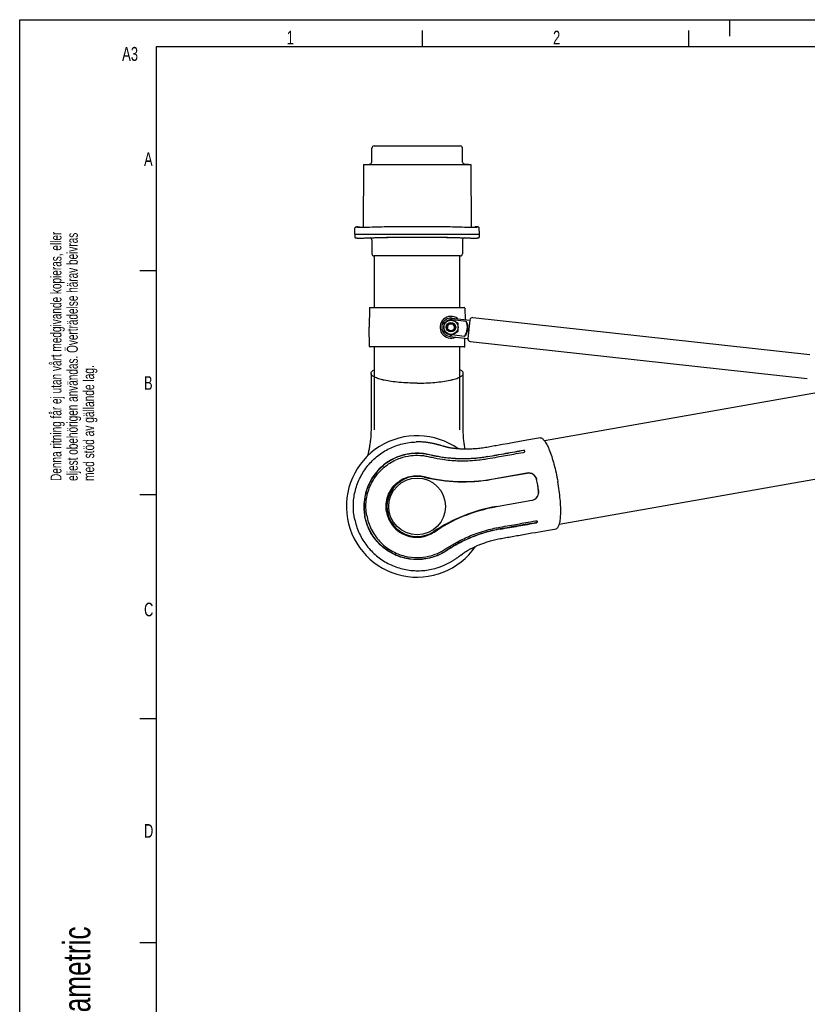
# Model space of a CAD drawing. Extents: x 0 to 420, y 0 to 297.
# Tile 4 of 13: x 0 to 144, y 117 to 297. Entities that reach past the tile are written whole.
import ezdxf

# ---------------------------------------------------------------- set-up
doc = ezdxf.new("R2010")
doc.units = 0
doc.header["$LTSCALE"] = 23.1
for name, color, linetype in [('100350_DXF_CONTINUOUS_LINE', 7, 'CONTINUOUS'), ('100455_DXF_CONTINUOUS_LINE', 7, 'CONTINUOUS'), ('102182_DXF_CONTINUOUS_LINE', 7, 'CONTINUOUS'), ('102184_DXF_CONTINUOUS_LINE', 7, 'CONTINUOUS'), ('102345_DXF_FORMAT', 7, 'CONTINUOUS'), ('105-5475-01_DXF_CONTINUOUS', 7, 'CONTINUOUS'), ('105-561-01_DXF_CONTINUOUS_', 7, 'CONTINUOUS'), ('9900438_DXF_CONTINUOUS_LIN', 7, 'CONTINUOUS'), ('GAS_SPRING_BDXF_CONTINUOUS', 7, 'CONTINUOUS'), ('LOCK_NUT_M8_DXF_CONTINUOUS', 7, 'CONTINUOUS')]:
    doc.layers.add(name, color=color, linetype=linetype)
doc.styles.get("Standard").update_dxf_attribs({"font": 'txt', "width": 0.7})

# ---------------------------------------------------------------- blocks, each defined once
blk = doc.blocks.new('SYMBOL_16_BL0', base_point=(7.49, 145.42))
at = {"layer": '102345_DXF_FORMAT', "color": 7, "linetype": 'CONTINUOUS'}
for s, height, width, p in [('Denna ritning får ej utan vårt medgivande kopieras, eller', 1.9979, 0.687469, (7.64, 212.55)), ('eljest obehörigen användas. Överträdelse härav beivras', 1.9979, 0.686067, (10.63, 212.55)), ('med stöd av gällande lag.', 1.9979, 0.696, (13.63, 212.55)), ('Creo Parametric', 4.9947, 0.71746, (12.92, 96.09))]:
    blk.add_text(s, height=height, rotation=90, dxfattribs=dict(at, width=width)).set_placement(p)

msp = doc.modelspace()

# ---------------------------------------------------------------- linework, layer by layer
at = {"layer": '100350_DXF_CONTINUOUS_LINE', "color": 7, "linetype": 'CONTINUOUS'}
for p, q in [((62.91, 270.48), (62.85, 258.94)), ((62.91, 270.48), (82.58, 270.48)), ((82.58, 270.48), (82.64, 258.94)), ((61.35, 257.74), (61.37, 258.86)), ((61.38, 258.91), (61.37, 258.9)), ((61.37, 258.9), (61.37, 258.88)), ((61.37, 258.88), (61.37, 258.86)), ((61.37, 258.86), (61.37, 258.86)), ((61.39, 258.93), (61.38, 258.91)), ((61.4, 258.95), (61.39, 258.94)), ((61.39, 258.94), (61.39, 258.93)), ((61.41, 258.96), (61.4, 258.95)), ((61.42, 258.97), (61.41, 258.96)), ((61.43, 258.98), (61.42, 258.97)), ((61.44, 258.99), (61.43, 258.98)), ((61.45, 258.99), (61.44, 258.99)), ((61.45, 259), (61.45, 258.99)), ((61.46, 259), (61.45, 259)), ((61.47, 259.01), (61.46, 259)), ((61.47, 259.01), (61.47, 259.01)), ((61.48, 259.01), (61.47, 259.01)), ((61.49, 259.01), (61.48, 259.01)), ((61.49, 259.02), (61.49, 259.01)), ((61.5, 259.02), (61.49, 259.02)), ((61.5, 259.02), (61.5, 259.02)), ((61.51, 259.02), (61.5, 259.02)), ((61.51, 259.02), (61.51, 259.02)), ((61.58, 259.04), (61.52, 259.02)), ((61.82, 259.08), (61.81, 259.08)), ((61.82, 259.08), (61.82, 259.08)), ((61.83, 259.08), (62.14, 259.08)), ((61.84, 259), (61.84, 259.03)), ((61.84, 258.98), (61.84, 259)), ((61.84, 258.97), (61.84, 258.98)), ((62.21, 258.98), (62.14, 259.08)), ((62.21, 258.98), (62.21, 258.94)), ((64.05, 258.98), (64.04, 258.98)), ((66.28, 259.04), (65.83, 259.03)), ((66.3, 259.04), (66.28, 259.04)), ((79.22, 259.04), (79.2, 259.04)), ((79.67, 259.03), (79.22, 259.04)), ((81.46, 258.98), (81.45, 258.98)), ((83.36, 259.08), (83.29, 258.98)), ((83.29, 258.98), (83.29, 258.94)), ((83.67, 259.08), (83.36, 259.08)), ((83.66, 258.98), (83.65, 258.97)), ((83.66, 259.03), (83.66, 258.98)), ((83.99, 259.02), (83.93, 259.04)), ((83.96, 259.03), (83.93, 259.04)), ((83.99, 259.02), (83.99, 259.02)), ((84, 259.02), (83.99, 259.02)), ((84, 259.02), (84, 259.02)), ((84.01, 259.02), (84, 259.02)), ((84.01, 259.01), (84.01, 259.02)), ((84.02, 259.01), (84.01, 259.01)), ((84.02, 259.01), (84.02, 259.01)), ((84.03, 259.01), (84.02, 259.01)), ((84.04, 259), (84.03, 259.01)), ((84.05, 258.99), (84.04, 259)), ((84.05, 259), (84.04, 259)), ((84.06, 258.99), (84.05, 258.99)), ((84.07, 258.98), (84.06, 258.99)), ((84.08, 258.97), (84.07, 258.98)), ((84.09, 258.96), (84.08, 258.97)), ((84.1, 258.95), (84.09, 258.96)), ((84.11, 258.94), (84.1, 258.95)), ((84.11, 258.93), (84.11, 258.94)), ((84.12, 258.91), (84.11, 258.93)), ((84.12, 258.9), (84.12, 258.91)), ((84.13, 258.88), (84.12, 258.9)), ((84.13, 258.86), (84.13, 258.88)), ((84.15, 257.74), (84.13, 258.86)), ((84.13, 258.86), (84.13, 258.86)), ((61.35, 257.74), (61.36, 257.21)), ((61.35, 257.74), (84.15, 257.74)), ((61.36, 257.21), (61.36, 257.21)), ((61.38, 257.14), (61.38, 257.13)), ((61.38, 257.13), (61.39, 257.12)), ((61.39, 257.12), (61.4, 257.11)), ((61.4, 257.11), (61.41, 257.1)), ((61.41, 257.1), (61.42, 257.09)), ((61.42, 257.09), (61.43, 257.08)), ((61.43, 257.08), (61.44, 257.07)), ((61.43, 257.08), (61.43, 257.08)), ((61.44, 257.07), (61.45, 257.07)), ((61.45, 257.07), (61.46, 257.07)), ((61.51, 257.05), (61.52, 257.05)), ((61.52, 257.05), (61.53, 257.04)), ((61.52, 257.05), (61.52, 257.05)), ((61.53, 257.04), (61.54, 257.04)), ((61.54, 257.04), (61.54, 257.04)), ((61.57, 257.04), (61.58, 257.04)), ((61.58, 257.04), (61.59, 257.04)), ((61.58, 257.04), (61.58, 257.04)), ((61.61, 257.03), (61.61, 257.03)), ((61.62, 257.03), (61.64, 257.03)), ((61.64, 257.03), (61.66, 257.03)), ((61.65, 257.03), (61.67, 257.03)), ((61.71, 257.03), (61.73, 257.03)), ((61.73, 257.03), (61.76, 257.02)), ((61.76, 257.02), (61.78, 257.02)), ((61.77, 257.02), (61.8, 257.02)), ((61.78, 257.02), (61.83, 257.02)), ((61.81, 257.02), (61.88, 257.02)), ((61.88, 257.02), (61.93, 257.02)), ((61.91, 257.02), (61.97, 257.02)), ((61.95, 257.02), (62.01, 257.02)), ((62.01, 257.02), (62.07, 257.02)), ((62.05, 257.02), (62.12, 257.02)), ((62.09, 257.02), (62.19, 257.02)), ((62.17, 257.02), (62.27, 257.02)), ((62.24, 257.02), (62.35, 257.02)), ((62.35, 257.02), (62.47, 257.02)), ((62.44, 257.02), (62.57, 257.02)), ((62.53, 257.02), (62.67, 257.02)), ((62.63, 257.02), (62.77, 257.02)), ((62.74, 257.02), (62.89, 257.02)), ((62.85, 257.02), (63, 257.02)), ((63, 257.02), (63.17, 257.03)), ((63.16, 257.03), (63.34, 257.03)), ((63.29, 257.03), (63.47, 257.04)), ((63.43, 257.04), (63.66, 257.04)), ((63.47, 257.04), (63.52, 257.04)), ((63.65, 257.04), (63.89, 257.05)), ((63.7, 257.04), (63.75, 257.05)), ((63.84, 257.05), (64.22, 257.06)), ((65.83, 257.11), (66.31, 257.12)), ((79.19, 257.12), (79.67, 257.11)), ((81.65, 257.05), (81.84, 257.04)), ((81.84, 257.04), (82.03, 257.04)), ((82.03, 257.04), (82.2, 257.03)), ((82.2, 257.03), (82.37, 257.03)), ((82.37, 257.03), (82.54, 257.02)), ((82.54, 257.02), (82.69, 257.02)), ((82.69, 257.02), (82.83, 257.02)), ((82.83, 257.02), (82.97, 257.02)), ((82.97, 257.02), (83.09, 257.02)), ((83.09, 257.02), (83.2, 257.02)), ((83.2, 257.02), (83.31, 257.02)), ((83.31, 257.02), (83.4, 257.02)), ((83.4, 257.02), (83.47, 257.02)), ((83.47, 257.02), (83.53, 257.02)), ((83.53, 257.02), (83.59, 257.02)), ((83.59, 257.02), (83.64, 257.02)), ((83.64, 257.02), (83.69, 257.02)), ((83.69, 257.02), (83.72, 257.02)), ((83.72, 257.02), (83.74, 257.02)), ((83.74, 257.02), (83.77, 257.03)), ((83.77, 257.03), (83.79, 257.03)), ((83.79, 257.03), (83.82, 257.03)), ((83.82, 257.03), (83.84, 257.03)), ((83.84, 257.03), (83.86, 257.03)), ((83.86, 257.03), (83.88, 257.03)), ((84.14, 257.21), (84.15, 257.74))]:
    msp.add_line(p, q, dxfattribs=at)
for points in [[(61.81, 259.08), (61.79, 259.07), (61.76, 259.07), (61.73, 259.07), (61.69, 259.06), (61.64, 259.05), (61.58, 259.04)], [(83.7, 259.08), (83.68, 259.08), (83.68, 259.08)], [(83.93, 259.04), (83.88, 259.05), (83.83, 259.06), (83.78, 259.06), (83.75, 259.07), (83.72, 259.07), (83.7, 259.08)], [(84.13, 258.86), (84.13, 258.86), (84.13, 258.88)], [(61.36, 257.21), (61.36, 257.21), (61.36, 257.2), (61.36, 257.18), (61.37, 257.17), (61.37, 257.15), (61.38, 257.14)], [(61.46, 257.07), (61.47, 257.06), (61.47, 257.06), (61.48, 257.06), (61.48, 257.06), (61.49, 257.05), (61.5, 257.05), (61.5, 257.05), (61.51, 257.05), (61.51, 257.05)], [(61.54, 257.04), (61.55, 257.04), (61.55, 257.04), (61.56, 257.04), (61.57, 257.04)], [(61.59, 257.04), (61.6, 257.03), (61.61, 257.03)], [(61.59, 257.04), (61.6, 257.03), (61.61, 257.03)], [(61.61, 257.03), (61.62, 257.03), (61.63, 257.03), (61.65, 257.03)], [(61.67, 257.03), (61.68, 257.03), (61.71, 257.03)], [(64.22, 257.06), (64.41, 257.07), (64.61, 257.08), (64.81, 257.08), (65.02, 257.09), (65.23, 257.1), (65.44, 257.1), (65.65, 257.11), (65.83, 257.11)], [(66.31, 257.12), (67.36, 257.15), (68.43, 257.16), (69.51, 257.17), (70.59, 257.17), (71.67, 257.18), (72.75, 257.18), (73.83, 257.18), (74.91, 257.17), (75.99, 257.17), (77.06, 257.16), (78.14, 257.15), (79.19, 257.12)], [(79.67, 257.11), (79.85, 257.11), (80.06, 257.1), (80.27, 257.1), (80.48, 257.09), (80.68, 257.08), (80.88, 257.08), (81.08, 257.07), (81.28, 257.06)], [(81.28, 257.06), (81.46, 257.06), (81.65, 257.05)], [(83.88, 257.03), (83.88, 257.03), (83.89, 257.03), (83.9, 257.03), (83.91, 257.04), (83.92, 257.04), (83.92, 257.04), (83.93, 257.04), (83.94, 257.04), (83.94, 257.04), (83.95, 257.04), (83.96, 257.04), (83.96, 257.04), (83.97, 257.04), (83.98, 257.05), (83.98, 257.05), (83.99, 257.05), (83.99, 257.05), (84, 257.05), (84, 257.05), (84.01, 257.05), (84.01, 257.06), (84.02, 257.06), (84.03, 257.06), (84.03, 257.06), (84.04, 257.07), (84.05, 257.07), (84.06, 257.07), (84.06, 257.08), (84.07, 257.08), (84.08, 257.09), (84.09, 257.1), (84.1, 257.11), (84.11, 257.12), (84.11, 257.13), (84.12, 257.14), (84.13, 257.15), (84.13, 257.17), (84.14, 257.18), (84.14, 257.2), (84.14, 257.21), (84.14, 257.21)]]:
    msp.add_lwpolyline(points, dxfattribs=at)
for centre, start, end in [((68.72, 125.65), 91.2419, 92.0072), ((76.78, 125.65), 87.9928, 88.7581)]:
    msp.add_arc(centre, 133.41, start, end, dxfattribs=at)
for points, knots in [([(61.84, 259.03), (61.84, 259.03), (61.85, 259.03), (61.86, 259.03), (61.86, 259.04)], [0, 0, 0, 0, 0.309931, 1, 1, 1, 1]), ([(64.04, 258.98), (63.9, 258.97), (63.63, 258.96), (63.22, 258.95), (62.85, 258.94), (62.57, 258.94), (62.37, 258.94), (62.24, 258.94), (62.13, 258.95), (62.03, 258.95), (61.96, 258.95), (61.9, 258.96), (61.87, 258.96), (61.85, 258.97), (61.85, 258.97), (61.84, 258.97)], [0, 0, 0, 0, 0.191865, 0.376427, 0.547093, 0.697539, 0.763183, 0.8216, 0.872357, 0.915165, 0.949643, 0.975369, 0.99213, 0.997136, 1, 1, 1, 1]), ([(61.86, 259.04), (61.9, 259.05), (61.97, 259.06), (62.07, 259.07), (62.12, 259.08), (62.14, 259.08)], [0, 0, 0, 0, 0.440196, 0.751813, 1, 1, 1, 1]), ([(62.21, 258.98), (62.2, 258.98), (62.18, 258.98), (62.14, 258.98), (62.08, 258.97), (62.03, 258.96), (62, 258.95)], [0, 0, 0, 0, 0.062261, 0.248635, 0.560365, 1, 1, 1, 1]), ([(72.75, 259.08), (71.67, 259.08), (69.53, 259.08), (67.38, 259.06), (66.3, 259.04)], [0, 0, 0, 0, 0.500471, 1, 1, 1, 1]), ([(79.2, 259.04), (78.12, 259.06), (75.97, 259.08), (73.82, 259.08), (72.75, 259.08)], [0, 0, 0, 0, 0.499529, 1, 1, 1, 1]), ([(83.65, 258.97), (83.65, 258.97), (83.65, 258.97), (83.63, 258.96), (83.6, 258.96), (83.54, 258.95), (83.46, 258.95), (83.37, 258.95), (83.26, 258.94), (83.13, 258.94), (82.93, 258.94), (82.65, 258.94), (82.27, 258.95), (81.87, 258.96), (81.6, 258.97), (81.46, 258.98)], [0, 0, 0, 0, 0.002858, 0.007848, 0.024571, 0.050279, 0.084773, 0.127631, 0.178447, 0.236893, 0.302541, 0.453003, 0.623685, 0.80819, 1, 1, 1, 1]), ([(83.5, 258.95), (83.47, 258.96), (83.42, 258.97), (83.35, 258.98), (83.31, 258.98), (83.29, 258.98)], [0, 0, 0, 0, 0.438119, 0.749367, 1, 1, 1, 1]), ([(83.36, 259.08), (83.35, 259.08), (83.4, 259.08), (83.42, 259.08), (83.47, 259.07), (83.54, 259.06), (83.6, 259.05), (83.64, 259.04)], [0, 0, 0, 0, 0.062529, 0.248217, 0.388678, 0.559268, 1, 1, 1, 1]), ([(83.64, 259.04), (83.64, 259.03), (83.65, 259.03), (83.66, 259.03), (83.66, 259.03)], [0, 0, 0, 0, 0.690076, 1, 1, 1, 1])]:
    msp.add_open_spline(points, degree=3, knots=knots, dxfattribs=at)
at = {"layer": '100455_DXF_CONTINUOUS_LINE', "color": 7, "linetype": 'CONTINUOUS'}
for p, q in [((64.43, 270.93), (64.47, 273.49)), ((64.87, 273.88), (80.63, 273.88)), ((81.07, 270.93), (81.03, 273.49)), ((63.35, 270.48), (64.06, 270.54)), ((82.15, 270.48), (81.44, 270.54)), ((64.43, 256.69), (64.47, 254.13)), ((78.33, 257.14), (67.16, 257.14)), ((81.07, 256.69), (81.03, 254.13)), ((80.63, 253.74), (64.87, 253.74))]:
    msp.add_line(p, q, dxfattribs=at)
for centre, start, end in [((64.87, 273.48), 90, 179), ((80.63, 273.48), 1, 90), ((64.03, 270.94), 274.6449, 359), ((81.47, 270.94), 181, 265.3551), ((64.03, 256.69), 1, 70.2567), ((81.47, 256.69), 109.7438, 179), ((64.87, 254.14), 181, 270), ((80.63, 254.14), 270, 359)]:
    msp.add_arc(centre, 0.4, start, end, dxfattribs=at)
at = {"layer": '102182_DXF_CONTINUOUS_LINE', "color": 7, "linetype": 'CONTINUOUS'}
for p, q in [((163.97, 231.89), (96.06, 219.91)), ((166.68, 216.52), (98.77, 204.55))]:
    msp.add_line(p, q, dxfattribs=at)
at = {"layer": '102184_DXF_CONTINUOUS_LINE', "color": 7, "linetype": 'CONTINUOUS'}
for p, q in [((64.95, 244.28), (64.95, 253.74)), ((80.55, 244.28), (80.55, 253.74)), ((64.95, 221.88), (64.95, 237.08)), ((80.55, 221.88), (80.55, 237.08))]:
    msp.add_line(p, q, dxfattribs=at)
at = {"layer": '102345_DXF_FORMAT', "color": 7, "linetype": 'CONTINUOUS'}
for p, q in [((0, 0), (0, 297)), ((0, 297), (420, 297)), ((130, 294), (130, 297)), ((73.75, 292), (73.75, 295)), ((122.5, 292), (122.5, 295)), ((25, 292), (25, 5)), ((415, 292), (25, 292)), ((25, 251), (22, 251)), ((25, 210), (22, 210)), ((25, 169), (22, 169)), ((25, 128), (22, 128))]:
    msp.add_line(p, q, dxfattribs=at)
at = {"layer": '105-5475-01_DXF_CONTINUOUS', "color": 7, "linetype": 'CONTINUOUS'}
for p, q in [((64.31, 232.25), (64.31, 231.57)), ((81.19, 229.08), (81.19, 231.2)), ((81.19, 226.78), (81.19, 227.75)), ((64.31, 226.78), (64.31, 226.15)), ((64.31, 226.15), (64.31, 225.24)), ((64.31, 225.24), (64.31, 224.64)), ((77.29, 218.98), (77.17, 219.02)), ((77.46, 218.93), (77.29, 218.98)), ((77.57, 218.9), (77.46, 218.93)), ((77.67, 218.87), (77.57, 218.9)), ((88.38, 219.21), (87.79, 219.1)), ((89.28, 219.37), (88.38, 219.21)), ((89.89, 219.47), (89.28, 219.37)), ((92.2, 217.78), (92.32, 217.8)), ((86.39, 212.87), (92.86, 214.01)), ((86.39, 212.85), (92.87, 213.99)), ((87.27, 207.88), (93.74, 209.02)), ((87.27, 207.86), (93.75, 209)), ((94.41, 205.23), (94.54, 205.25)), ((89.85, 202.33), (90.43, 202.43)), ((92.83, 202.85), (93.78, 203.02)), ((95.1, 203.25), (96.82, 203.56))]:
    msp.add_line(p, q, dxfattribs=at)
for points in [[(64.31, 231.57), (64.31, 231.2), (64.31, 230.12)], [(81.19, 231.2), (81.19, 231.57), (81.19, 232.25)], [(64.31, 230.12), (64.31, 229.77), (64.31, 229.43), (64.31, 229.08)], [(64.31, 229.08), (64.31, 227.42), (64.31, 226.78)], [(81.19, 227.75), (81.19, 228.41), (81.19, 229.08)], [(81.19, 224.35), (81.19, 224.94), (81.19, 225.24), (81.19, 225.54), (81.19, 225.84), (81.19, 226.78)], [(64.31, 224.64), (64.31, 224.05), (64.31, 223.76), (64.31, 223.18)], [(81.54, 218.36), (81.54, 218.36), (81.51, 218.55), (81.47, 218.75), (81.44, 218.95), (81.41, 219.16), (81.38, 219.37), (81.35, 219.59), (81.32, 219.81), (81.3, 220.04), (81.27, 220.28), (81.25, 220.53), (81.23, 220.78), (81.22, 221.03), (81.21, 221.29), (81.2, 221.55), (81.19, 221.81), (81.19, 222.07), (81.19, 222.34), (81.19, 222.62), (81.19, 222.9), (81.19, 223.18), (81.19, 224.35)], [(64.31, 223.18), (64.31, 222.9), (64.31, 222.62), (64.31, 222.34), (64.31, 222.07), (64.31, 221.81), (64.3, 221.55), (64.29, 221.29), (64.28, 221.03), (64.26, 220.78), (64.25, 220.53), (64.22, 220.28), (64.2, 220.04), (64.18, 219.81), (64.15, 219.59), (64.12, 219.37), (64.09, 219.16), (64.06, 218.95), (64.02, 218.75), (63.99, 218.55), (63.96, 218.36), (63.92, 218.18), (63.88, 218), (63.85, 217.82), (63.81, 217.65), (63.77, 217.49), (63.73, 217.33), (63.69, 217.17), (63.68, 217.13)], [(93.19, 220.06), (92.84, 219.99), (92.5, 219.93), (92.16, 219.87)], [(95.28, 220.42), (94.97, 220.37), (94.61, 220.31), (94.25, 220.24), (93.19, 220.06)], [(77.17, 219.02), (77.1, 219.04), (77.03, 219.06), (76.96, 219.08), (76.88, 219.1), (76.8, 219.12), (76.72, 219.15), (76.63, 219.17), (76.55, 219.19), (76.46, 219.22), (76.37, 219.24), (76.27, 219.26), (76.18, 219.29), (76.08, 219.31), (75.98, 219.34), (75.87, 219.36), (75.76, 219.38), (75.66, 219.41), (75.54, 219.43), (75.43, 219.45), (75.31, 219.47), (75.19, 219.49), (75.07, 219.51), (74.95, 219.53), (74.82, 219.55), (74.69, 219.57), (74.56, 219.59), (74.43, 219.61), (74.29, 219.62), (74.15, 219.64), (74.01, 219.65), (73.86, 219.66), (73.71, 219.67), (73.56, 219.68), (73.41, 219.69), (73.25, 219.69), (73.09, 219.69), (72.93, 219.69), (72.76, 219.69), (72.58, 219.69)], [(86.35, 218.85), (86.07, 218.8), (85.8, 218.75), (85.52, 218.7), (85.26, 218.66), (85, 218.61), (84.74, 218.57), (84.48, 218.54), (84.23, 218.51), (83.98, 218.48), (83.73, 218.45), (83.48, 218.43), (83.24, 218.41), (83.01, 218.4), (82.78, 218.38), (82.56, 218.37), (82.35, 218.37), (82.14, 218.36), (81.94, 218.36), (81.74, 218.36), (81.54, 218.36), (81.36, 218.36), (81.17, 218.37), (81, 218.38), (80.82, 218.38), (80.65, 218.39), (80.48, 218.4), (80.32, 218.41), (80.17, 218.43), (80.02, 218.44), (79.87, 218.45), (79.73, 218.47), (79.6, 218.48), (79.47, 218.5), (79.35, 218.51), (79.23, 218.53), (79.11, 218.55), (79.01, 218.56), (78.91, 218.58), (78.82, 218.6), (78.73, 218.61), (78.64, 218.63), (78.56, 218.64), (78.49, 218.66), (78.42, 218.67), (78.35, 218.69), (78.29, 218.7), (78.23, 218.72), (78.17, 218.73), (78.12, 218.74), (78.06, 218.76), (78.01, 218.77), (77.96, 218.78), (77.91, 218.8), (77.86, 218.81), (77.82, 218.83), (77.77, 218.84), (77.72, 218.85), (77.67, 218.87)], [(87.79, 219.1), (87.21, 219), (86.92, 218.95), (86.35, 218.85)], [(92.16, 219.87), (90.53, 219.59), (89.89, 219.47)], [(96.82, 203.56), (97.18, 203.62), (97.54, 203.68), (97.9, 203.75), (98.21, 203.8)], [(81, 199.14), (81.09, 199.21), (81.13, 199.24), (81.17, 199.27), (81.21, 199.3), (81.25, 199.33), (81.29, 199.36), (81.34, 199.39), (81.38, 199.42), (81.42, 199.45), (81.46, 199.48), (81.51, 199.51), (81.55, 199.54), (81.6, 199.57), (81.65, 199.61), (81.71, 199.64), (81.77, 199.68), (81.83, 199.72), (81.89, 199.76), (81.96, 199.8), (82.04, 199.84), (82.12, 199.89), (82.2, 199.94), (82.29, 199.98), (82.38, 200.04), (82.48, 200.09), (82.59, 200.15), (82.7, 200.2), (82.81, 200.26), (82.93, 200.32), (83.06, 200.38), (83.19, 200.44), (83.33, 200.51), (83.47, 200.57), (83.62, 200.64), (83.77, 200.71), (83.93, 200.77), (84.09, 200.84), (84.25, 200.91), (84.42, 200.97), (84.6, 201.04), (84.78, 201.11), (84.97, 201.18), (85.16, 201.24), (85.36, 201.31), (85.56, 201.38), (85.77, 201.44), (85.99, 201.51), (86.21, 201.58), (86.44, 201.64), (86.68, 201.7), (86.93, 201.77), (87.17, 201.82), (87.42, 201.88), (87.67, 201.94), (87.93, 201.99), (88.19, 202.03), (88.46, 202.08), (88.73, 202.13), (89, 202.18), (89.29, 202.23), (89.57, 202.28), (89.85, 202.33)], [(90.43, 202.43), (91.01, 202.53), (91.31, 202.58), (91.6, 202.64), (91.9, 202.69), (92.83, 202.85)], [(93.78, 203.02), (94.43, 203.13), (95.1, 203.25)], [(76.63, 196.73), (76.8, 196.78), (76.96, 196.84), (77.11, 196.9), (77.26, 196.96), (77.41, 197.01), (77.55, 197.07), (77.69, 197.13), (77.82, 197.19), (77.96, 197.25), (78.09, 197.32), (78.21, 197.38), (78.34, 197.44), (78.46, 197.5), (78.57, 197.56), (78.69, 197.62), (78.8, 197.68), (78.91, 197.74), (79.02, 197.81), (79.12, 197.87), (79.23, 197.93), (79.32, 197.99), (79.42, 198.05), (79.52, 198.1), (79.61, 198.16), (79.7, 198.22), (79.79, 198.28), (79.87, 198.34), (79.95, 198.39), (80.03, 198.45), (80.11, 198.5), (80.19, 198.55), (80.26, 198.6), (80.33, 198.65), (80.4, 198.7), (80.47, 198.75), (80.53, 198.8), (80.6, 198.84), (80.66, 198.89), (80.71, 198.93), (80.77, 198.97), (81, 199.14)]]:
    msp.add_lwpolyline(points, dxfattribs=at)
msp.add_circle((72.75, 207.88), 5.2, dxfattribs=at)
for centre, radius, start, end in [((72.75, 207.88), 12.95, 54.4521, 325.5479), ((92.28, 217.95), 0.183, 14.3079, 23.3594), ((92.25, 217.98), 0.214, 7.6741, 9.9903), ((72.75, 207.88), 5.52, 76.5124, 303.4876), ((81.17, 242.45), 30.06, 256.2632, 280.0023), ((93.13, 212.49), 1.52, 13.1019, 100), ((75.13, 208.3), 20, 6.8981, 13.1019), ((73.82, 208.07), 21.35, 10.0003, 12.9083), ((73.82, 208.07), 21.35, 7.0917, 9.9997), ((93.48, 210.52), 1.52, 280, 6.8981), ((92.49, 178.28), 30.06, 99.9977, 123.7368), ((94.55, 205.1), 0.183, 356.6406, 5.6921), ((94.53, 205.06), 0.214, 10.0097, 12.3259)]:
    msp.add_arc(centre, radius, start, end, dxfattribs=at)
for points, knots in [([(64.31, 232.25), (64.31, 232.31), (64.34, 232.44), (64.48, 232.61), (64.68, 232.78), (64.85, 232.88), (64.95, 232.93)], [0, 0, 0, 0, 0.183889, 0.400166, 0.669035, 1, 1, 1, 1]), ([(81.19, 232.25), (81.19, 232.31), (81.16, 232.44), (81.02, 232.61), (80.82, 232.78), (80.65, 232.88), (80.55, 232.93)], [0, 0, 0, 0, 0.183889, 0.400166, 0.669035, 1, 1, 1, 1]), ([(72.75, 230.45), (72.19, 230.45), (71.11, 230.47), (69.53, 230.58), (68.08, 230.74), (66.98, 230.93), (66.21, 231.11), (65.73, 231.25), (65.31, 231.39), (64.96, 231.55), (64.68, 231.71), (64.47, 231.88), (64.34, 232.06), (64.31, 232.19), (64.31, 232.25)], [0, 0, 0, 0, 0.186902, 0.366509, 0.532006, 0.677472, 0.741191, 0.79827, 0.848388, 0.891371, 0.92726, 0.956445, 0.979965, 1, 1, 1, 1]), ([(72.75, 230.45), (73.3, 230.45), (74.39, 230.47), (75.97, 230.58), (77.42, 230.74), (78.51, 230.93), (79.28, 231.11), (79.77, 231.25), (80.19, 231.39), (80.54, 231.55), (80.82, 231.71), (81.03, 231.88), (81.16, 232.06), (81.19, 232.19), (81.19, 232.25)], [0, 0, 0, 0, 0.186902, 0.366509, 0.532006, 0.677472, 0.741191, 0.79827, 0.848388, 0.891371, 0.92726, 0.956445, 0.979965, 1, 1, 1, 1]), ([(95.28, 220.42), (95.34, 220.43), (95.47, 220.42), (95.67, 220.33), (95.87, 220.15), (96.08, 219.91), (96.29, 219.59), (96.51, 219.2), (96.73, 218.75), (97.04, 218.02), (97.42, 216.97), (97.83, 215.57), (98.2, 214.04), (98.41, 212.97), (98.51, 212.42)], [0, 0, 0, 0, 0.020034, 0.043551, 0.072734, 0.108621, 0.151601, 0.201716, 0.258795, 0.322514, 0.467981, 0.633482, 0.813093, 1, 1, 1, 1]), ([(61.25, 205.85), (61.11, 206.69), (60.99, 208.38), (61.37, 210.9), (62.13, 212.89), (62.98, 214.36), (63.98, 215.72), (65.49, 217.21), (67.29, 218.35), (68.85, 219.01), (70.47, 219.5), (71.74, 219.67), (72.58, 219.69)], [0, 0, 0, 0, 0.124952, 0.249907, 0.374863, 0.437431, 0.499999, 0.624954, 0.749909, 0.812477, 0.875045, 1, 1, 1, 1]), ([(85.64, 217), (86.75, 217.19), (88.95, 217.58), (91.16, 217.97), (92.26, 218.17)], [0, 0, 0, 0, 0.5, 1, 1, 1, 1]), ([(92.27, 218.13), (91.16, 217.94), (88.96, 217.55), (86.75, 217.16), (85.65, 216.97)], [0, 0, 0, 0, 0.5, 1, 1, 1, 1]), ([(92.46, 218.02), (92.45, 218.04), (92.44, 218.09), (92.39, 218.14), (92.33, 218.17), (92.28, 218.17), (92.26, 218.17)], [0, 0, 0, 0, 0.279917, 0.527455, 0.75607, 1, 1, 1, 1]), ([(92.45, 218.03), (92.45, 218.04), (92.43, 218.07), (92.39, 218.11), (92.34, 218.14), (92.29, 218.14), (92.27, 218.13)], [0, 0, 0, 0, 0.210139, 0.433809, 0.689926, 1, 1, 1, 1]), ([(75.03, 217.35), (74.67, 217.43), (73.94, 217.57), (72.68, 217.65), (71.34, 217.56), (69.84, 217.22), (68.54, 216.71), (67.24, 215.96), (66.1, 215.06), (65.03, 213.89), (64.15, 212.56), (63.51, 211.1), (63.1, 209.54), (62.98, 208.2), (63.03, 207.06), (63.1, 206.48), (63.15, 206.19)], [0, 0, 0, 0, 0.057384, 0.115006, 0.196507, 0.265858, 0.352158, 0.41307, 0.498305, 0.577687, 0.65904, 0.745439, 0.824064, 0.908588, 0.954186, 1, 1, 1, 1]), ([(75.04, 217.31), (74.71, 217.39), (74.02, 217.52), (72.56, 217.64), (70.63, 217.45), (68.75, 216.79), (67.35, 215.98), (66.04, 214.98), (64.65, 213.43), (63.7, 211.56), (63.24, 209.95), (63.05, 208.71), (63.02, 207.45), (63.12, 206.61), (63.19, 206.2)], [0, 0, 0, 0, 0.052855, 0.108798, 0.228278, 0.353136, 0.416537, 0.480339, 0.608749, 0.738351, 0.80361, 0.869008, 0.934486, 1, 1, 1, 1]), ([(67.53, 215.66), (68.2, 216.11), (69.52, 216.77), (71.5, 217.23), (73, 217.28), (74.13, 217.16), (74.69, 217.05), (74.97, 216.98)], [0, 0, 0, 0, 0.312013, 0.561363, 0.781044, 0.88863, 1, 1, 1, 1]), ([(74.97, 216.98), (75.13, 216.95), (75.93, 216.76), (77.64, 216.44), (79.7, 216.25), (81.67, 216.23), (83.18, 216.3), (84.55, 216.45), (85.36, 216.57), (85.71, 216.63)], [0, 0, 0, 0, 0.045663, 0.2294, 0.480782, 0.618909, 0.773644, 0.901382, 1, 1, 1, 1]), ([(85.64, 217), (84.32, 216.76), (81.76, 216.52), (78.59, 216.68), (76.41, 217.03), (75.42, 217.25), (75.03, 217.35)], [0, 0, 0, 0, 0.378784, 0.7174, 0.886853, 1, 1, 1, 1]), ([(85.65, 216.97), (84.71, 216.8), (82.84, 216.58), (80.07, 216.55), (77.47, 216.8), (75.82, 217.12), (75.04, 217.31)], [0, 0, 0, 0, 0.267049, 0.528321, 0.775629, 1, 1, 1, 1]), ([(85.71, 216.63), (86.3, 216.74), (87.38, 216.93), (88.95, 217.21), (90.53, 217.49), (91.61, 217.68), (92.2, 217.78)], [0, 0, 0, 0, 0.270891, 0.500242, 0.729758, 1, 1, 1, 1]), ([(92.32, 217.8), (92.34, 217.81), (92.39, 217.82), (92.45, 217.89), (92.47, 217.96), (92.46, 218.01)], [0, 0, 0, 0, 0.243261, 0.46985, 1, 1, 1, 1]), ([(63.52, 206.25), (63.44, 206.7), (63.35, 207.6), (63.41, 208.95), (63.66, 210.27), (64.09, 211.55), (64.71, 212.75), (65.49, 213.86), (66.43, 214.84), (67.15, 215.41), (67.53, 215.66)], [0, 0, 0, 0, 0.125499, 0.249779, 0.373941, 0.498191, 0.622941, 0.747652, 0.872631, 1, 1, 1, 1]), ([(67.15, 206.89), (67.06, 207.37), (67.02, 208.36), (67.33, 209.8), (67.99, 211.1), (68.95, 212.17), (70.13, 212.96), (71.43, 213.43), (72.76, 213.56), (73.64, 213.45), (74.06, 213.34)], [0, 0, 0, 0, 0.130736, 0.261011, 0.390275, 0.517856, 0.643059, 0.765244, 0.88406, 1, 1, 1, 1]), ([(74.06, 213.34), (76, 212.83), (80.13, 212.22), (84.3, 212.5), (86.39, 212.87)], [0, 0, 0, 0, 0.485728, 1, 1, 1, 1]), ([(92.86, 214.01), (93.06, 214.04), (93.46, 214.04), (94, 213.81), (94.42, 213.39), (94.58, 213.03), (94.63, 212.84)], [0, 0, 0, 0, 0.252109, 0.501927, 0.750416, 1, 1, 1, 1]), ([(98.21, 203.8), (98.27, 203.81), (98.39, 203.87), (98.54, 204.03), (98.67, 204.26), (98.78, 204.56), (98.88, 204.93), (98.95, 205.37), (99, 205.87), (99.05, 206.66), (99.04, 207.78), (98.95, 209.23), (98.77, 210.8), (98.61, 211.88), (98.51, 212.42)], [0, 0, 0, 0, 0.020034, 0.043551, 0.072734, 0.108621, 0.151601, 0.201716, 0.258795, 0.322514, 0.467981, 0.633482, 0.813093, 1, 1, 1, 1]), ([(93.75, 209), (93.94, 209.04), (94.31, 209.18), (94.75, 209.58), (95, 210.12), (95.03, 210.51), (95, 210.71)], [0, 0, 0, 0, 0.252109, 0.501927, 0.750416, 1, 1, 1, 1]), ([(75.85, 203.2), (77.5, 204.34), (81.17, 206.33), (85.18, 207.49), (87.27, 207.86)], [0, 0, 0, 0, 0.485728, 1, 1, 1, 1]), ([(61.25, 205.85), (61.4, 205.02), (61.88, 203.39), (63.09, 201.15), (64.49, 199.54), (65.78, 198.45), (67.19, 197.51), (69.12, 196.63), (71.2, 196.18), (72.89, 196.09), (74.58, 196.18), (75.83, 196.46), (76.63, 196.73)], [0, 0, 0, 0, 0.124952, 0.249907, 0.374863, 0.437431, 0.499999, 0.624954, 0.749909, 0.812477, 0.875045, 1, 1, 1, 1]), ([(78.13, 199.77), (77.82, 199.56), (77.19, 199.19), (76.03, 198.67), (74.73, 198.31), (73.21, 198.11), (71.81, 198.15), (70.34, 198.4), (68.95, 198.86), (67.55, 199.59), (66.27, 200.55), (65.16, 201.7), (64.25, 203.02), (63.68, 204.25), (63.33, 205.32), (63.2, 205.9), (63.15, 206.19)], [0, 0, 0, 0, 0.057384, 0.115006, 0.196507, 0.265858, 0.352158, 0.41307, 0.498305, 0.577687, 0.65904, 0.745439, 0.824064, 0.908588, 0.954186, 1, 1, 1, 1]), ([(78.13, 199.8), (77.84, 199.61), (77.24, 199.26), (75.91, 198.65), (74.03, 198.16), (72.04, 198.14), (70.44, 198.42), (68.87, 198.91), (67.04, 199.9), (65.5, 201.33), (64.52, 202.68), (63.92, 203.79), (63.46, 204.96), (63.26, 205.78), (63.19, 206.2)], [0, 0, 0, 0, 0.052855, 0.108798, 0.228278, 0.353136, 0.416537, 0.480339, 0.608749, 0.738351, 0.80361, 0.869008, 0.934486, 1, 1, 1, 1]), ([(63.52, 206.25), (63.6, 205.81), (63.82, 204.93), (64.34, 203.68), (65.02, 202.52), (65.87, 201.47), (66.86, 200.55), (67.97, 199.78), (69.19, 199.18), (70.06, 198.89), (70.51, 198.78)], [0, 0, 0, 0, 0.125499, 0.249779, 0.373941, 0.498191, 0.622941, 0.747652, 0.872631, 1, 1, 1, 1]), ([(67.15, 206.89), (67.23, 206.41), (67.53, 205.47), (68.31, 204.23), (69.38, 203.23), (70.65, 202.55), (72.02, 202.21), (73.4, 202.22), (74.71, 202.55), (75.49, 202.96), (75.85, 203.2)], [0, 0, 0, 0, 0.130736, 0.261011, 0.390275, 0.517856, 0.643059, 0.765244, 0.88406, 1, 1, 1, 1]), ([(77.95, 200.09), (78.09, 200.18), (78.78, 200.63), (80.27, 201.51), (82.15, 202.4), (83.98, 203.09), (85.43, 203.54), (86.77, 203.87), (87.57, 204.03), (87.92, 204.09)], [0, 0, 0, 0, 0.045663, 0.2294, 0.480782, 0.618909, 0.773644, 0.901382, 1, 1, 1, 1]), ([(87.98, 203.76), (87.04, 203.59), (85.2, 203.16), (82.59, 202.24), (80.23, 201.12), (78.79, 200.25), (78.13, 199.8)], [0, 0, 0, 0, 0.267049, 0.528321, 0.775629, 1, 1, 1, 1]), ([(87.98, 203.73), (86.66, 203.49), (84.17, 202.85), (81.25, 201.61), (79.32, 200.53), (78.47, 199.99), (78.13, 199.77)], [0, 0, 0, 0, 0.378784, 0.7174, 0.886853, 1, 1, 1, 1]), ([(87.92, 204.09), (88.51, 204.19), (89.59, 204.38), (91.17, 204.66), (92.74, 204.94), (93.83, 205.13), (94.41, 205.23)], [0, 0, 0, 0, 0.270891, 0.500242, 0.729758, 1, 1, 1, 1]), ([(94.59, 204.92), (93.49, 204.73), (91.29, 204.34), (89.08, 203.95), (87.98, 203.76)], [0, 0, 0, 0, 0.5, 1, 1, 1, 1]), ([(87.98, 203.73), (89.09, 203.92), (91.29, 204.31), (93.5, 204.7), (94.6, 204.89)], [0, 0, 0, 0, 0.5, 1, 1, 1, 1]), ([(94.54, 205.25), (94.56, 205.26), (94.6, 205.26), (94.68, 205.22), (94.72, 205.15), (94.73, 205.11)], [0, 0, 0, 0, 0.243261, 0.46985, 1, 1, 1, 1]), ([(94.74, 205.1), (94.74, 205.07), (94.74, 205.02), (94.71, 204.96), (94.67, 204.91), (94.62, 204.89), (94.6, 204.89)], [0, 0, 0, 0, 0.279917, 0.527455, 0.75607, 1, 1, 1, 1]), ([(94.73, 205.09), (94.73, 205.07), (94.73, 205.04), (94.7, 204.99), (94.66, 204.94), (94.62, 204.93), (94.6, 204.92)], [0, 0, 0, 0, 0.210139, 0.433809, 0.689926, 1, 1, 1, 1]), ([(70.51, 198.78), (71.29, 198.59), (72.75, 198.43), (74.77, 198.67), (76.2, 199.14), (77.22, 199.63), (77.71, 199.93), (77.95, 200.09)], [0, 0, 0, 0, 0.312013, 0.561363, 0.781044, 0.88863, 1, 1, 1, 1])]:
    msp.add_open_spline(points, degree=3, knots=knots, dxfattribs=at)
at = {"layer": '105-561-01_DXF_CONTINUOUS_', "color": 7, "linetype": 'CONTINUOUS'}
for p, q in [((64.01, 244.18), (63.95, 240.7)), ((64.11, 244.28), (81.39, 244.28)), ((81.49, 244.18), (81.52, 242.11)), ((63.95, 240.66), (63.95, 240.7)), ((64.01, 237.18), (63.95, 240.66)), ((81.49, 237.18), (81.51, 238.69)), ((81.39, 237.08), (64.11, 237.08))]:
    msp.add_line(p, q, dxfattribs=at)
for centre, radius, start, end in [((64.11, 244.18), 0.1, 90, 179), ((81.39, 244.18), 0.1, 1, 90), ((78.95, 240.68), 2, 51.9568, 295.5165), ((64.11, 237.18), 0.1, 181, 270), ((81.39, 237.18), 0.1, 270, 359)]:
    msp.add_arc(centre, radius, start, end, dxfattribs=at)
at = {"layer": '9900438_DXF_CONTINUOUS_LIN', "color": 7, "linetype": 'CONTINUOUS'}
for radius in [0.8, 0.664]:
    msp.add_circle((78.95, 240.68), radius, dxfattribs=at)
at = {"layer": '9900438_DXF_CONTINUOUS_LIN', "color": 2, "linetype": 'CONTINUOUS'}
msp.add_arc((78.95, 240.68), 0.665, 255, 195, dxfattribs=at)
at = {"layer": 'GAS_SPRING_BDXF_CONTINUOUS', "color": 7, "linetype": 'CONTINUOUS'}
for p, q in [((79.13, 242.37), (82.42, 242.01)), ((81.75, 241.76), (79.2, 242.04)), ((82.42, 242.01), (82.04, 238.63)), ((82.42, 242.01), (82.04, 238.63)), ((82.97, 242.45), (144.66, 235.69)), ((78.76, 238.99), (82.04, 238.63)), ((81.45, 239.02), (79.12, 239.28)), ((82.49, 238.08), (144.18, 231.31))]:
    msp.add_line(p, q, dxfattribs=at)
for centre, radius, start, end in [((78.95, 240.68), 1.7, 83.7395, 263.7395), ((78.95, 240.68), 1.37, 101.0693, 138.9662), ((78.95, 240.68), 3, 326.4648, 21.0142), ((82.91, 241.96), 0.5, 83.7395, 173.7395), ((78.95, 240.68), 1.37, 161.0343, 198.9614), ((78.95, 240.68), 1.37, 221.0439, 258.9226), ((82.54, 238.58), 0.5, 173.7395, 263.7395)]:
    msp.add_arc(centre, radius, start, end, dxfattribs=at)
msp.add_open_spline([(81.75, 241.76), (81.79, 241.67), (81.87, 241.47), (82, 241), (82.02, 240.34), (81.85, 239.71), (81.63, 239.28), (81.51, 239.1), (81.45, 239.02)], degree=3, knots=[0, 0, 0, 0, 0.103492, 0.22441, 0.5, 0.77559, 0.896508, 1, 1, 1, 1], dxfattribs=at)
at = {"layer": 'LOCK_NUT_M8_DXF_CONTINUOUS', "color": 7, "linetype": 'CONTINUOUS'}
for p, q in [((78.95, 242.18), (77.65, 241.43)), ((80.25, 241.43), (78.95, 242.18)), ((77.65, 241.43), (77.65, 239.93)), ((77.65, 239.93), (78.95, 239.18)), ((78.95, 239.18), (80.25, 239.93)), ((80.25, 239.93), (80.25, 241.43))]:
    msp.add_line(p, q, dxfattribs=at)
for radius in [1.3, 0.86]:
    msp.add_circle((78.95, 240.68), radius, dxfattribs=at)

# ---------------------------------------------------------------- block references
at = {"layer": '102345_DXF_FORMAT', "color": 7, "linetype": 'CONTINUOUS'}
msp.add_blockref('SYMBOL_16_BL0', (7.49, 145.42), dxfattribs=at)

# ---------------------------------------------------------------- texts
at = {"layer": '102345_DXF_FORMAT', "color": 7, "linetype": 'CONTINUOUS', "attachment_point": 1}
for s, insert, char_height, width in [('1', (48.89, 294.98), 2.5, 2.1429), ('2', (97.64, 294.98), 2.5, 2.9464), ('A3', (18.75, 292.01), 2.55, 6.0107), ('A', (22.77, 272.73), 2.5, 3.2143), ('B', (22.77, 231.73), 2.5, 2.9464), ('C', (22.77, 190.26), 2.5, 3.125), ('D', (22.77, 149.73), 2.5, 3.3929)]:
    msp.add_mtext(s, dxfattribs=dict(at, insert=insert, char_height=char_height, width=width))

doc.saveas('drawing.dxf')
